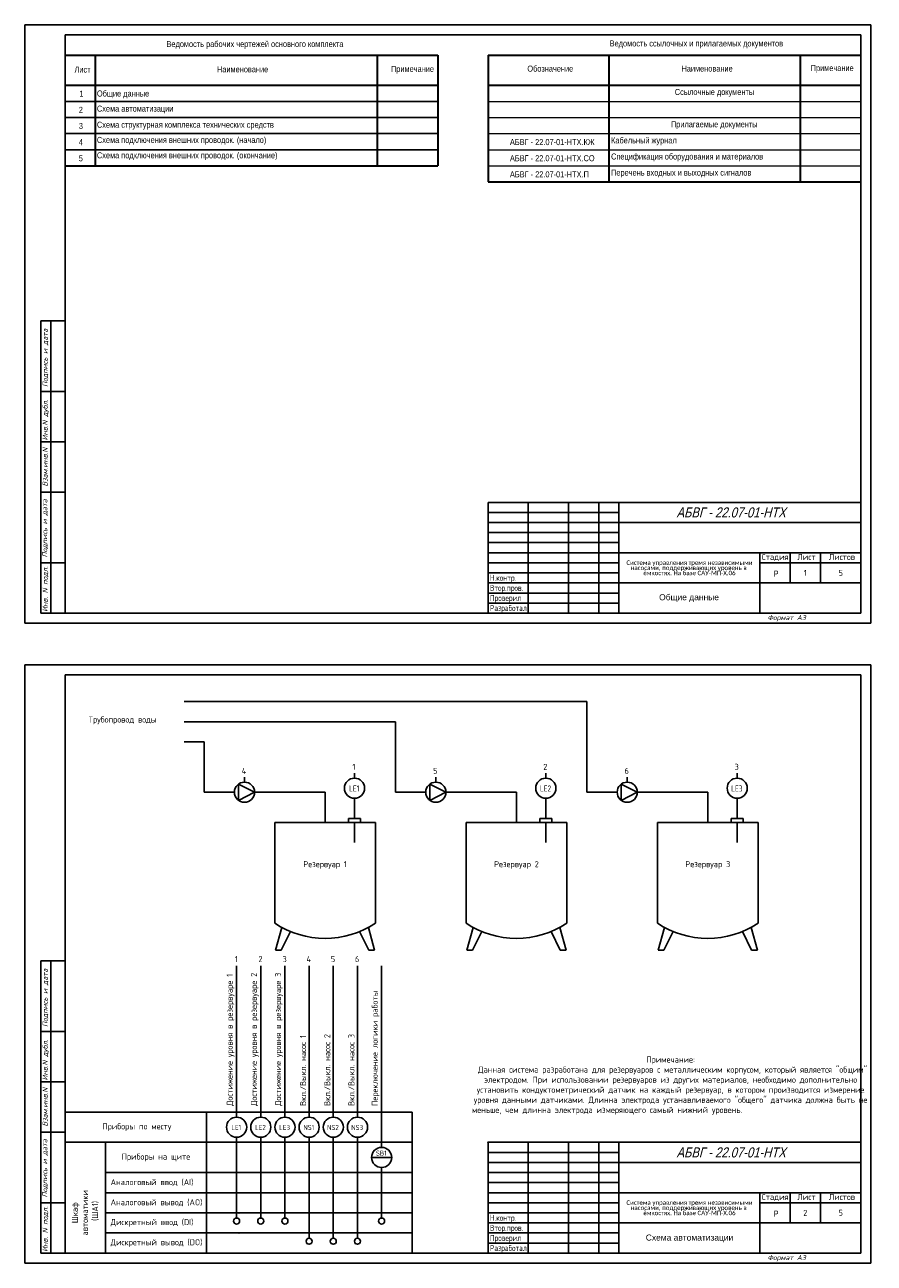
# Model space of a CAD drawing. Header units: millimetres. Extents: x 526 to 950, y 339 to 2271.
# Tile 3 of 4: x 526 to 948, y 1328 to 1943. Entities that reach past the tile are written whole.
import ezdxf
from ezdxf.enums import TextEntityAlignment as Align

# ---------------------------------------------------------------- set-up
doc = ezdxf.new("R2010")
doc.units = ezdxf.units.MM
for name, color, linetype in [('_FORMAT OSNOVNAJA', 1, 'Continuous'), ('_KIP_NOVOE', 3, 'Continuous'), ('_TABLITSA OSNOVNAJA', 3, 'Continuous'), ('_TABLITSA TONKAJA', 2, 'Continuous'), ('Текст', 7, 'Continuous'), ('Форматка', 4, 'Continuous')]:
    doc.layers.add(name, color=color, linetype=linetype)
doc.layers.add('_Таблицы', color=7, linetype='Continuous', lineweight=15)
doc.layers.add('Слой1', color=10, linetype='Continuous', lineweight=200, plot=False)
doc.styles.add('35', font='romans.shx', dxfattribs={"width": 0.7, "oblique": 15, "height": 3.5})
doc.styles.add('Arial', font='arial.ttf')
doc.styles.add('Romans8', font='romans8.shx', dxfattribs={"width": 0.8, "height": 3})

msp = doc.modelspace()

# ---------------------------------------------------------------- linework, layer by layer
at = {"color": 7, "linetype": 'Continuous', "lineweight": 30}
for p, q in [((546.23, 1927.82), (731.23, 1927.82)), ((561.23, 1927.82), (561.23, 1872.82)), ((701.23, 1927.82), (701.23, 1872.82)), ((731.23, 1927.82), (731.23, 1872.82)), ((546.23, 1912.82), (731.23, 1912.82)), ((546.23, 1872.82), (731.23, 1872.82))]:
    msp.add_line(p, q, dxfattribs=at)
at = {"color": 7, "linetype": 'Continuous', "lineweight": -3}
for p, q in [((546.23, 1904.82), (731.23, 1904.82)), ((546.23, 1896.82), (731.23, 1896.82)), ((546.23, 1888.82), (731.23, 1888.82)), ((546.23, 1880.82), (731.23, 1880.82))]:
    msp.add_line(p, q, dxfattribs=at)
for p, q in [((805.33, 1606.95), (605.33, 1606.95)), ((805.33, 1596.95), (805.33, 1606.95)), ((710.33, 1596.95), (605.33, 1596.95)), ((710.33, 1591.95), (710.33, 1596.95)), ((710.33, 1586.95), (710.33, 1591.95)), ((805.33, 1586.95), (805.33, 1596.95)), ((615.33, 1586.95), (605.33, 1586.95)), ((615.33, 1561.95), (615.33, 1586.95)), ((710.33, 1561.95), (710.33, 1586.95)), ((805.33, 1561.95), (805.33, 1586.95)), ((630.33, 1561.95), (615.33, 1561.95)), ((640.33, 1561.95), (675.33, 1561.95)), ((675.33, 1561.95), (675.33, 1546.95)), ((725.33, 1561.95), (710.33, 1561.95)), ((735.33, 1561.95), (770.33, 1561.95)), ((770.33, 1561.95), (770.33, 1546.95)), ((820.33, 1561.95), (805.33, 1561.95)), ((830.33, 1561.95), (865.33, 1561.95)), ((865.33, 1561.95), (865.33, 1546.95)), ((689.93, 1548.95), (689.93, 1558.95)), ((784.93, 1548.95), (784.93, 1558.95)), ((879.93, 1548.95), (879.93, 1558.95)), ((692.93, 1548.95), (686.93, 1548.95)), ((686.93, 1548.95), (686.93, 1546.95)), ((692.93, 1546.95), (692.93, 1548.95)), ((787.93, 1548.95), (781.93, 1548.95)), ((781.93, 1548.95), (781.93, 1546.95)), ((787.93, 1546.95), (787.93, 1548.95)), ((882.93, 1548.95), (876.93, 1548.95)), ((876.93, 1548.95), (876.93, 1546.95)), ((882.93, 1546.95), (882.93, 1548.95)), ((650.33, 1546.95), (700.33, 1546.95)), ((650.33, 1546.95), (650.33, 1496.95)), ((686.93, 1546.95), (692.93, 1546.95)), ((689.93, 1546.95), (689.93, 1536.95)), ((700.33, 1546.95), (700.33, 1496.95)), ((745.33, 1546.95), (795.33, 1546.95)), ((745.33, 1546.95), (745.33, 1496.95)), ((781.93, 1546.95), (787.93, 1546.95)), ((784.93, 1546.95), (784.93, 1536.95)), ((795.33, 1546.95), (795.33, 1496.95)), ((840.33, 1546.95), (890.33, 1546.95)), ((840.33, 1546.95), (840.33, 1496.95)), ((876.93, 1546.95), (882.93, 1546.95)), ((879.93, 1546.95), (879.93, 1536.95)), ((890.33, 1546.95), (890.33, 1496.95)), ((653.85, 1494.83), (650.72, 1483.66)), ((696.81, 1494.83), (699.94, 1483.66)), ((748.85, 1494.83), (745.72, 1483.66)), ((791.81, 1494.83), (794.94, 1483.66)), ((843.85, 1494.83), (840.72, 1483.66)), ((886.81, 1494.83), (889.94, 1483.66)), ((653.57, 1483.66), (658.16, 1492.78)), ((697.09, 1483.66), (692.5, 1492.78)), ((748.57, 1483.66), (753.16, 1492.78)), ((792.09, 1483.66), (787.5, 1492.78)), ((843.57, 1483.66), (848.16, 1492.78)), ((887.09, 1483.66), (882.5, 1492.78)), ((650.72, 1483.66), (653.57, 1483.66)), ((699.94, 1483.66), (697.09, 1483.66)), ((745.72, 1483.66), (748.57, 1483.66)), ((794.94, 1483.66), (792.09, 1483.66)), ((840.72, 1483.66), (843.57, 1483.66)), ((889.94, 1483.66), (887.09, 1483.66)), ((631.41, 1459.83), (631.41, 1469.83)), ((698.41, 1380.72), (708.41, 1380.72))]:
    msp.add_line(p, q)
at = {"color": 7, "ltscale": 10}
for p, q in [((635.33, 1566.95), (635.33, 1569.45)), ((689.93, 1568.95), (689.93, 1571.45)), ((730.33, 1566.95), (730.33, 1569.45)), ((784.93, 1568.95), (784.93, 1571.45)), ((825.33, 1566.95), (825.33, 1569.45)), ((879.93, 1568.95), (879.93, 1571.45)), ((632.39, 1557.9), (632.39, 1566)), ((640.33, 1561.95), (632.39, 1566)), ((640.33, 1561.95), (632.39, 1557.9)), ((727.39, 1557.9), (727.39, 1566)), ((735.33, 1561.95), (727.39, 1566)), ((735.33, 1561.95), (727.39, 1557.9)), ((822.39, 1557.9), (822.39, 1566)), ((830.33, 1561.95), (822.39, 1566)), ((830.33, 1561.95), (822.39, 1557.9)), ((631.41, 1400.72), (631.41, 1475.83)), ((643.41, 1400.72), (643.41, 1475.83)), ((655.41, 1400.72), (655.41, 1475.83)), ((667.41, 1400.72), (667.41, 1475.83)), ((679.41, 1400.72), (679.41, 1475.83)), ((691.41, 1400.72), (691.41, 1475.83)), ((703.41, 1385.72), (703.41, 1475.83)), ((718.58, 1403.22), (546.26, 1403.22)), ((616.41, 1403.22), (616.41, 1333.22)), ((616.41, 1403.22), (616.41, 1388.22)), ((718.58, 1403.22), (718.58, 1333.22)), ((631.41, 1390.72), (631.41, 1350.65)), ((643.41, 1390.72), (643.41, 1350.65)), ((655.41, 1390.72), (655.41, 1350.65)), ((667.41, 1390.72), (667.41, 1340.65)), ((679.41, 1390.72), (679.41, 1340.65)), ((691.41, 1390.72), (691.41, 1340.65)), ((718.58, 1388.22), (546.26, 1388.22)), ((632.55, 1388.22), (546.26, 1388.22)), ((566.26, 1333.22), (566.26, 1388.22)), ((616.41, 1388.22), (616.41, 1373.22)), ((632.55, 1373.22), (566.26, 1373.22)), ((616.41, 1373.22), (616.41, 1363.22)), ((632.55, 1373.22), (718.58, 1373.22)), ((703.41, 1375.72), (703.41, 1350.65)), ((616.41, 1363.22), (566.26, 1363.22)), ((616.41, 1363.22), (718.58, 1363.22)), ((616.41, 1363.22), (616.41, 1353.22)), ((616.41, 1353.22), (566.26, 1353.22)), ((616.41, 1353.22), (718.58, 1353.22)), ((616.41, 1353.22), (616.41, 1343.22)), ((616.41, 1343.22), (566.26, 1343.22)), ((616.41, 1343.22), (718.58, 1343.22)), ((616.41, 1343.22), (616.41, 1333.22))]:
    msp.add_line(p, q, dxfattribs=at)
for centre, radius in [((689.93, 1563.95), 5), ((784.93, 1563.95), 5), ((879.93, 1563.95), 5), ((635.33, 1561.95), 5), ((730.33, 1561.95), 5), ((825.33, 1561.95), 5), ((631.41, 1395.72), 5), ((643.41, 1395.72), 5), ((655.41, 1395.72), 5), ((667.41, 1395.72), 5), ((679.41, 1395.72), 5), ((691.41, 1395.72), 5), ((703.41, 1380.72), 5), ((631.41, 1349.15), 1.5), ((643.41, 1349.15), 1.5), ((655.41, 1349.15), 1.5), ((703.41, 1349.15), 1.5), ((667.41, 1339.15), 1.5), ((679.41, 1339.15), 1.5), ((691.41, 1339.15), 1.5)]:
    msp.add_circle(centre, radius, dxfattribs=at)
for centre in [(675.33, 1534.43), (770.33, 1534.43), (865.33, 1534.43)]:
    msp.add_arc(centre, 45.05, 236.29667, 303.70333)
msp.add_point((756.23, 1388.22))
at = {"color": 7}
for p in [(632.55, 1353.22), (632.55, 1343.22)]:
    msp.add_point(p, dxfattribs=at)
at = {"layer": '_FORMAT OSNOVNAJA', "color": 7}
for p, q in [((756.23, 1705.82), (756.23, 1650.82)), ((941.23, 1705.82), (756.23, 1705.82)), ((756.23, 1388.22), (756.23, 1333.22)), ((941.23, 1388.22), (756.23, 1388.22))]:
    msp.add_line(p, q, dxfattribs=at)
at = {"layer": '_TABLITSA OSNOVNAJA', "color": 7}
for p, q in [((776.23, 1705.82), (776.23, 1650.82)), ((796.23, 1650.82), (796.23, 1705.82)), ((811.23, 1705.82), (811.23, 1650.82)), ((821.23, 1650.82), (821.23, 1705.82)), ((941.23, 1695.82), (821.23, 1695.82)), ((821.23, 1680.82), (941.23, 1680.82)), ((891.23, 1680.82), (891.23, 1650.82)), ((906.23, 1665.82), (906.23, 1680.82)), ((921.23, 1680.82), (921.23, 1665.82)), ((891.23, 1675.82), (941.23, 1675.82)), ((941.23, 1665.82), (821.23, 1665.82)), ((776.23, 1388.22), (776.23, 1333.22)), ((796.23, 1333.22), (796.23, 1388.22)), ((811.23, 1388.22), (811.23, 1333.22)), ((821.23, 1333.22), (821.23, 1388.22)), ((941.23, 1378.22), (821.23, 1378.22)), ((821.23, 1363.22), (941.23, 1363.22)), ((891.23, 1363.22), (891.23, 1333.22)), ((906.23, 1348.22), (906.23, 1363.22)), ((921.23, 1363.22), (921.23, 1348.22)), ((891.23, 1358.22), (941.23, 1358.22)), ((941.23, 1348.22), (821.23, 1348.22))]:
    msp.add_line(p, q, dxfattribs=at)
at = {"layer": '_TABLITSA TONKAJA', "color": 7}
for p, q in [((756.23, 1700.82), (821.23, 1700.82)), ((756.23, 1695.82), (821.23, 1695.82)), ((821.23, 1690.82), (756.23, 1690.82)), ((821.23, 1690.82), (756.23, 1690.82)), ((756.23, 1685.82), (821.23, 1685.82)), ((756.23, 1685.82), (821.23, 1685.82)), ((756.23, 1680.82), (821.23, 1680.82)), ((756.23, 1680.82), (821.23, 1680.82)), ((821.23, 1675.82), (756.23, 1675.82)), ((821.23, 1675.82), (756.23, 1675.82)), ((756.23, 1670.82), (821.23, 1670.82)), ((756.23, 1670.82), (821.23, 1670.82)), ((821.23, 1665.82), (756.23, 1665.82)), ((821.23, 1665.82), (756.23, 1665.82)), ((821.23, 1660.82), (756.23, 1660.82)), ((821.23, 1660.82), (756.23, 1660.82)), ((756.23, 1655.82), (821.23, 1655.82)), ((756.23, 1655.82), (821.23, 1655.82)), ((756.23, 1383.22), (821.23, 1383.22)), ((756.23, 1378.22), (821.23, 1378.22)), ((821.23, 1373.22), (756.23, 1373.22)), ((821.23, 1373.22), (756.23, 1373.22)), ((756.23, 1368.22), (821.23, 1368.22)), ((756.23, 1368.22), (821.23, 1368.22)), ((756.23, 1363.22), (821.23, 1363.22)), ((756.23, 1363.22), (821.23, 1363.22)), ((821.23, 1358.22), (756.23, 1358.22)), ((821.23, 1358.22), (756.23, 1358.22)), ((756.23, 1353.22), (821.23, 1353.22)), ((756.23, 1353.22), (821.23, 1353.22)), ((821.23, 1348.22), (756.23, 1348.22)), ((821.23, 1348.22), (756.23, 1348.22)), ((821.23, 1343.22), (756.23, 1343.22)), ((821.23, 1343.22), (756.23, 1343.22)), ((756.23, 1338.22), (821.23, 1338.22)), ((756.23, 1338.22), (821.23, 1338.22))]:
    msp.add_line(p, q, dxfattribs=at)
at = {"layer": '_Таблицы', "color": 7, "linetype": 'Continuous', "lineweight": 30}
for p, q in [((756.23, 1927.82), (941.23, 1927.82)), ((756.23, 1927.82), (756.23, 1864.82)), ((816.23, 1927.82), (816.23, 1864.82)), ((911.23, 1927.82), (911.23, 1864.82)), ((756.23, 1912.82), (941.23, 1912.82)), ((756.23, 1864.82), (941.23, 1864.82))]:
    msp.add_line(p, q, dxfattribs=at)
at = {"layer": '_Таблицы', "color": 7, "linetype": 'Continuous', "lineweight": 15}
for p, q in [((756.23, 1904.82), (941.23, 1904.82)), ((756.23, 1896.82), (941.23, 1896.82)), ((756.23, 1888.82), (941.23, 1888.82)), ((756.23, 1880.82), (941.23, 1880.82)), ((756.23, 1872.82), (941.23, 1872.82))]:
    msp.add_line(p, q, dxfattribs=at)
at = {"layer": 'Слой1', "color": 7, "lineweight": -3}
for p, q in [((526.23, 1942.82), (526.23, 1645.82)), ((526.23, 1942.82), (526.23, 1645.82)), ((946.23, 1942.82), (946.23, 1645.82)), ((946.23, 1942.82), (946.23, 1645.82)), ((946.23, 1942.82), (946.23, 1645.82)), ((946.23, 1942.82), (946.23, 1645.82)), ((946.23, 1942.82), (946.23, 1645.82)), ((526.23, 1625.22), (526.23, 1328.22)), ((526.23, 1625.22), (526.23, 1328.22)), ((946.23, 1625.22), (946.23, 1328.22)), ((946.23, 1625.22), (946.23, 1328.22)), ((946.23, 1625.22), (946.23, 1328.22)), ((946.23, 1625.22), (946.23, 1328.22)), ((946.23, 1625.22), (946.23, 1328.22))]:
    msp.add_line(p, q, dxfattribs=at)
at = {"layer": 'Слой1', "color": 7, "linetype": 'ByBlock', "lineweight": -3, "ltscale": 0.4}
for p, q in [((526.23, 1942.82), (736.23, 1942.82)), ((731.71, 1942.82), (946.23, 1942.82)), ((526.23, 1645.82), (946.23, 1645.82)), ((526.23, 1645.82), (736.23, 1645.82)), ((526.23, 1645.82), (736.23, 1645.82)), ((526.23, 1625.22), (736.23, 1625.22)), ((731.71, 1625.22), (946.23, 1625.22)), ((526.23, 1328.22), (946.23, 1328.22)), ((526.23, 1328.22), (736.23, 1328.22)), ((526.23, 1328.22), (736.23, 1328.22))]:
    msp.add_line(p, q, dxfattribs=at)
at = {"layer": 'Форматка', "color": 7, "lineweight": -3}
for p, q in [((546.23, 1650.82), (546.23, 1937.82)), ((546.23, 1937.82), (941.23, 1937.82)), ((941.23, 1937.82), (941.23, 1650.82)), ((546.23, 1795.82), (534.23, 1795.82)), ((534.23, 1650.82), (534.23, 1795.82)), ((539.23, 1650.82), (539.23, 1795.82)), ((546.23, 1760.82), (534.23, 1760.82)), ((546.23, 1735.82), (534.23, 1735.82)), ((546.23, 1710.82), (534.23, 1710.82)), ((546.23, 1675.82), (534.23, 1675.82)), ((941.23, 1650.82), (534.23, 1650.82)), ((546.23, 1333.22), (546.23, 1620.22)), ((546.23, 1620.22), (941.23, 1620.22)), ((941.23, 1620.22), (941.23, 1333.22)), ((546.23, 1478.22), (534.23, 1478.22)), ((534.23, 1333.22), (534.23, 1478.22)), ((539.23, 1333.22), (539.23, 1478.22)), ((546.23, 1443.22), (534.23, 1443.22)), ((546.23, 1418.22), (534.23, 1418.22)), ((546.23, 1393.22), (534.23, 1393.22)), ((546.23, 1358.22), (534.23, 1358.22)), ((941.23, 1333.22), (534.23, 1333.22))]:
    msp.add_line(p, q, dxfattribs=at)

# ---------------------------------------------------------------- texts
at = {"lineweight": -3, "style": 'Arial', "oblique": 15, "width": 0.8}
for p in [(903.99, 1700.81), (903.99, 1383.2)]:
    msp.add_text('АБВГ - 22.07-01-НТХ', height=5, dxfattribs=at).set_placement(p, align=Align.MIDDLE_RIGHT)
at = {"color": 7, "style": 'Arial', "width": 0.8}
for p in [(898.01, 1668.95), (898.01, 1351.34)]:
    msp.add_text('Р', height=3, dxfattribs=at).set_placement(p)
at = {"color": 7, "linetype": 'Continuous', "lineweight": -3, "char_height": 3, "style": 'Romans8'}
for s, insert, width, attachment_point in [('{\\fArial|b0|i0|c204|p34;Ведомость рабочих чертежей основного комплекта }', (640.53, 1932.82), 112.3143, 5), ('\\W0.8;{\\fArial|b0|i0|c204|p34;Лист\\fArial|b0|i0|c0|p34;}', (550.93, 1922.1), 7.0805, 1), ('\\W0.8;{\\fArial|b0|i0|c204|p34;Наименование}', (621.67, 1922.22), 31.1111, 1), ('\\W0.8;{\\fArial|b0|i0|c204|p34;Примечание}', (708.06, 1922.42), 19.9556, 1), ('\\fArial|b0|i0|c0|p34;\\W0.8000000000;\\T1.0000000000;\\o\\l1', (553.37, 1910.08), 2.0259, 1), ('\\pt24;{\\fArial|b0|i0|c204|p34;Общие данные}', (562.06, 1910.22), 33.8261, 1), ('\\fArial|b0|i0|c0|p34;\\W0.8000000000;\\T1.0000000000;\\o\\l2', (553.07, 1902.08), 2.2483, 1), ('\\pt24;{\\fArial|b0|i0|c204|p34;Схема автоматизации}', (562.06, 1902.72), 122.9431, 1), ('\\fArial|b0|i0|c0|p34;\\W0.8000000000;\\T1.0000000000;\\o\\l3', (553.08, 1894.1), 2.2128, 1), ('\\pt24;{\\fArial|b0|i0|c204|p34;Схема структурная комплекса технических средств}', (562.06, 1894.72), 122.9431, 1), ('\\pt24;{\\fArial|b0|i0|c204|p34;Схема подключения внешних проводок. (начало)}', (562.06, 1887.17), 122.9431, 1), ('\\fArial|b0|i0|c0|p34;\\W0.8000000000;\\T1.0000000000;\\o\\l4', (553.04, 1886.07), 2.2947, 1), ('{\\fArial|b0|i0|c204|p34;5}', (553.04, 1878.07), 2.2947, 1), ('\\pt24;{\\fArial|b0|i0|c204|p34;Схема подключения внешних проводок. (окончание)}', (562.06, 1879.54), 122.9431, 1)]:
    msp.add_mtext(s, dxfattribs=dict(at, insert=insert, width=width, attachment_point=attachment_point))
at = {"width": 70, "attachment_point": 5, "line_spacing_factor": 0.7, "style": 'Arial'}
for s, insert, char_height in [('{\\fCalibri|b0|i0|c204|p34;Система управления тремя независимыми насосами, поддерживающих уровень в \\H1.7557x; \\H0.56958x;ёмкостях. На базе САУ-МП-Х.06\\H1.8788x; }', (856.23, 1673.32), 2.2), ('Общие данные', (856.03, 1658.31), 3), ('{\\fCalibri|b0|i0|c204|p34;Система управления тремя независимыми насосами, поддерживающих уровень в \\H1.7557x; \\H0.56958x;ёмкостях. На базе САУ-МП-Х.06\\H1.8788x; }', (856.23, 1355.72), 2.2)]:
    msp.add_mtext(s, dxfattribs=dict(at, insert=insert, char_height=char_height))
at = {"layer": '_KIP_NOVOE', "color": 7, "style": 'Arial'}
msp.add_text('Схема автоматизации', height=3, dxfattribs=at).set_placement((834.55, 1339.46))
at = {"layer": '_Таблицы', "color": 7, "linetype": 'Continuous', "lineweight": 15, "char_height": 3, "attachment_point": 1, "style": 'Romans8'}
for s, insert, width in [('\\W0.8;{\\fArial|b0|i0|c204|p34;Ведомость ссылочных и прилагаемых документов\\fArial|b0|i0|c0|p34;}', (816.62, 1935.07), 104.4471), ('\\W0.8;{\\fArial|b0|i0|c204|p34;Обозначение\\fArial|b0|i0|c0|p34;}', (775.75, 1922.57), 25.8667), ('\\W0.8;{\\fArial|b0|i0|c204|p34;Наименование\\fArial|b0|i0|c0|p34;}', (852.26, 1922.6), 26.2507), ('\\W0.8;{\\fArial|b0|i0|c204|p34;Примечание\\fArial|b0|i0|c0|p34;}', (916.42, 1922.84), 20.9067), ('\\W0.8;{\\fArial|b0|i0|c204|p34;Ссылочные документы\\fArial|b0|i0|c0|p34;}', (848.95, 1910.97), 39.5222), ('\\W0.8;{\\fArial|b0|i0|c204|p34;Прилагаемые документы\\fArial|b0|i0|c0|p34;}', (847.04, 1894.94), 39.3444), ('\\W0.8;{\\fArial|b0|i0|c204|p34;Кабельный журнал\\fArial|b0|i0|c0|p34;}', (817.31, 1886.96), 34.895), ('{\\fArial|b0|i0|c204|p34;АБВГ \\fArial|b0|i0|c0|p34;- 22.07-01-\\fArial|b0|i0|c204|p34;НТХ.КЖ}', (767.1, 1886.11), 38.5167), ('{\\fArial|b0|i0|c204|p34;АБВГ \\fArial|b0|i0|c0|p34;- 22.07-01-\\fArial|b0|i0|c204|p34;НТХ.СО}', (767.1, 1878.11), 40.0211), ('\\W0.8;{\\fArial|b0|i0|c204|p34;Спецификация оборудования и материалов\\fArial|b0|i0|c0|p34;}', (817.31, 1878.96), 84.3588), ('{\\fArial|b0|i0|c204|p34;АБВГ \\fArial|b0|i0|c0|p34;- 22.07-01-\\fArial|b0|i0|c204|p34;НТХ.П}', (767.1, 1870.11), 37.5879), ('{\\fArial|b0|i0|c204|p34;Перечень входных и выходных сигналов}', (817.31, 1870.96), 66.0889)]:
    msp.add_mtext(s, dxfattribs=dict(at, insert=insert, width=width))
at = {"layer": 'Текст', "color": 7, "ltscale": 6.666667, "style": 'Romans8'}
for s, insert, char_height, width, attachment_point in [('Стадия', (898.73, 1680.22), 3, 15, 2), ('\\pi3.55;Лист', (906.23, 1680.22), 3, 15, 1), ('\\pi4.1499;Листов', (921.23, 1680.22), 3, 20, 1), ('Трубопровод воды ', (574.84, 1597.62), 3, 41.4461, 5), ('4', (635.06, 1572.56), 3, 11.3228, 5), ('1', (689.67, 1574.56), 3, 11.3228, 5), ('5', (730.06, 1572.56), 3, 11.3228, 5), ('2', (784.67, 1574.56), 3, 11.3228, 5), ('6', (825.06, 1572.56), 3, 11.3228, 5), ('3', (879.67, 1574.56), 3, 11.3228, 5), ('{\\W0.7;LE1}', (689.78, 1563.82), 3, 11.3228, 5), ('{\\W0.7;LE2}', (784.78, 1563.82), 3, 11.3228, 5), ('{\\W0.7;LE3}', (879.78, 1563.82), 3, 11.3228, 5), ('Резервуар 1', (675.33, 1525.86), 3, 50, 5), ('Резервуар 2', (770.33, 1525.86), 3, 50, 5), ('Резервуар 3', (865.33, 1525.86), 3, 50, 5), ('1', (631.25, 1479.13), 3, 11.3228, 5), ('2', (643.25, 1479.13), 3, 11.3228, 5), ('3', (655.25, 1479.13), 3, 11.3228, 5), ('4', (667.25, 1479.13), 3, 11.3228, 5), ('5', (679.25, 1479.13), 3, 11.3228, 5), ('6', (691.25, 1479.13), 3, 11.3228, 5), ('Примечание:^I\\P^IДанная система разработана для резервуаров с металлическим корпусом, который является "общим" электродом. При использовании резервуаров из других материалов, необходимо дополнительно установить кондуктометрический датчик на каждый резервуар, в котором производится измерение уровня данными датчиками. Длинна электрода устанавливаемого "общего" датчика должна быть не меньше, чем длинна электрода измеряющего самый нижний уровень.                                                  {\\H3.3333e-006x;.}   ', (846.87, 1415.8), 3, 181.2748, 5), ('Приборы по месту', (581.84, 1395.72), 3, 41.4461, 5), ('LE1', (631.25, 1395.59), 2.5, 11.3228, 5), ('LE2', (643.25, 1395.59), 2.5, 11.3228, 5), ('LE3', (655.25, 1395.59), 2.5, 11.3228, 5), ('NS1', (667.25, 1395.59), 2.5, 11.3228, 5), ('NS2', (679.25, 1395.59), 2.5, 11.3228, 5), ('NS3', (691.25, 1395.59), 2.5, 11.3228, 5), ('Приборы на щите', (591.33, 1380.72), 3, 50.1488, 5), ('SB1', (703.25, 1382.84), 2.5, 11.3228, 5), ('Аналоговый ввод (AI)', (568.85, 1368.22), 3, 49.5065, 4), ('Аналоговый вывод (AO)', (568.85, 1358.22), 3, 49.5065, 4), ('Стадия', (898.73, 1362.61), 3, 15, 2), ('\\pi3.55;Лист', (906.23, 1362.61), 3, 15, 1), ('\\pi4.1499;Листов', (921.23, 1362.61), 3, 20, 1), ('Дискретный ввод (DI)', (568.85, 1348.22), 3, 49.5065, 4), ('Дискретный вывод (DO)', (568.85, 1338.22), 3, 49.5065, 4)]:
    msp.add_mtext(s, dxfattribs=dict(at, insert=insert, char_height=char_height, width=width, attachment_point=attachment_point))
at = {"layer": 'Текст', "color": 7, "ltscale": 100, "char_height": 3, "attachment_point": 5, "style": 'Romans8'}
for s, insert, width in [('\\A1;1', (913.73, 1670.82), 15), ('\\A1;5', (931.36, 1670.82), 19.7446), ('\\A1;2', (913.73, 1353.22), 15), ('\\A1;5', (931.36, 1353.22), 19.7446)]:
    msp.add_mtext(s, dxfattribs=dict(at, insert=insert, width=width))
at = {"layer": 'Текст', "color": 7, "char_height": 3, "width": 21.4279, "attachment_point": 1, "style": 'Romans8'}
for insert in [(757.18, 1684.87), (757.18, 1367.26)]:
    msp.add_mtext('{\\W0.7;\\P\\P\\PН.контр.   \\PВтор.пров.\\PПроверил\\PРазработал}', dxfattribs=dict(at, insert=insert))
at = {"layer": 'Текст', "color": 7, "ltscale": 6.666667, "char_height": 3, "rotation": 90, "style": 'Romans8'}
for s, insert, width, attachment_point in [('Достижение уровня в резервуаре 1', (628.4, 1406.25), 155.893, 4), ('Достижение уровня в резервуаре 2', (640.4, 1406.25), 155.893, 4), ('Достижение уровня в резервуаре 3', (652.4, 1406.25), 155.893, 4), ('Переключение логики работы', (700.4, 1406.25), 155.893, 4), ('Вкл./Выкл. насос 1', (664.4, 1406.25), 155.893, 4), ('Вкл./Выкл. насос 2', (676.4, 1406.25), 155.893, 4), ('Вкл./Выкл. насос 3', (688.4, 1406.25), 155.893, 4), ('Шкаф \\Pавтоматики\\P (ША1)', (556.26, 1353.22), 40, 5)]:
    msp.add_mtext(s, dxfattribs=dict(at, insert=insert, width=width, attachment_point=attachment_point))
at = {"layer": 'Форматка', "color": 7, "lineweight": -3, "style": '35', "oblique": 15, "width": 0.9}
for s, p in [('Подпись и дата', (537.58, 1763.07)), ('Инв.N дубл.', (537.58, 1736.53)), ('Взам.инв.N', (537.58, 1713.65)), ('Подпись и дата', (537.38, 1678.49)), ('Инв. N подл.', (537.58, 1651.46)), ('Подпись и дата', (537.58, 1445.46)), ('Инв.N дубл.', (537.58, 1418.92)), ('Взам.инв.N', (537.58, 1396.04)), ('Подпись и дата', (537.38, 1360.89)), ('Инв. N подл.', (537.58, 1333.85))]:
    msp.add_text(s, height=2.5, rotation=90, dxfattribs=at).set_placement(p)
at = {"layer": 'Форматка', "color": 7, "lineweight": -3, "style": '35', "oblique": 15}
for p in [(894.95, 1647.36), (894.95, 1329.75)]:
    msp.add_text('Формат А3', height=2.5, dxfattribs=at).set_placement(p)

doc.saveas('drawing.dxf')
